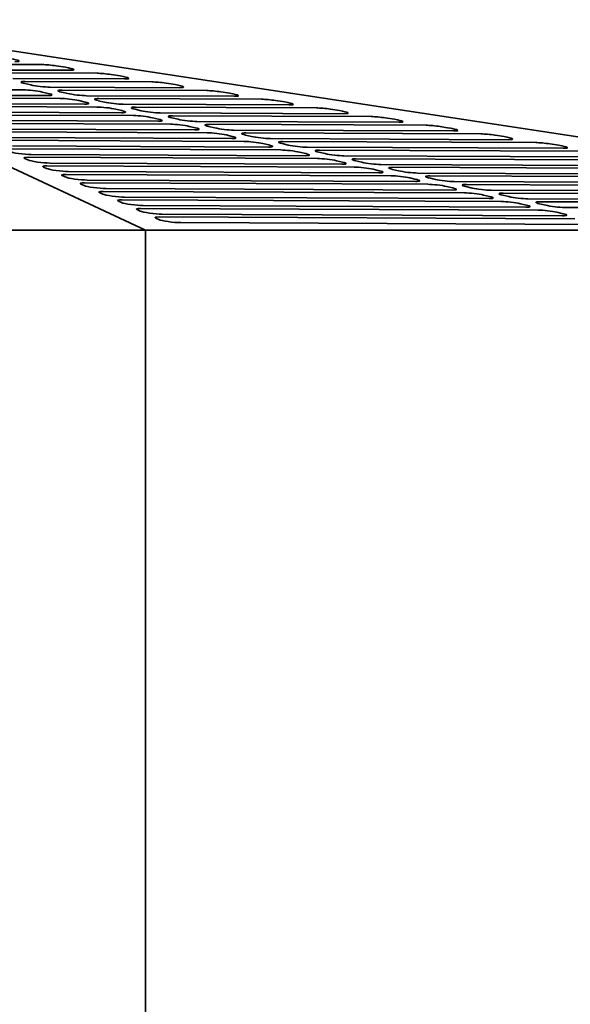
# Model space of a CAD drawing. Header units: millimetres. Extents: x 231 to 1028, y 220 to 672.
# Tile 10 of 11: x 767 to 890, y 446 to 666. Entities that reach past the tile are written whole.
import ezdxf

# ---------------------------------------------------------------- set-up
doc = ezdxf.new("R2010")
doc.units = ezdxf.units.MM
doc.header["$LTSCALE"] = 3
doc.layers.add('Krawędzie widoczne(ISO)', color=7, linetype='Continuous', lineweight=35, true_color=0x262659)

msp = doc.modelspace()

# ---------------------------------------------------------------- linework, layer by layer
at = {"layer": 'Krawędzie widoczne(ISO)'}
for p, q in [((795.06, 618.5), (694.02, 665.5)), ((719.45, 665.5), (1028.5, 618.5)), ((751.77, 655.55), (771.99, 655.47)), ((778.14, 654.19), (757.24, 654.27)), ((759.98, 653.63), (784.24, 653.53)), ((775.13, 655.18), (777.17, 654.86)), ((790.38, 652.25), (765.45, 652.35)), ((769.45, 650.92), (768.08, 651.24)), ((768.19, 651.71), (796.48, 651.59)), ((787.38, 653.25), (789.42, 652.92)), ((799.63, 651.31), (801.67, 650.99)), ((735.43, 649.97), (767.76, 649.83)), ((771.98, 649.34), (773.34, 649.02)), ((802.63, 650.31), (773.67, 650.43)), ((777.67, 649), (776.3, 649.32)), ((776.4, 649.79), (808.73, 649.66)), ((811.88, 649.37), (813.92, 649.05)), ((739.61, 648.07), (775.98, 647.91)), ((773.24, 648.55), (740.24, 648.69)), ((780.19, 647.42), (781.56, 647.1)), ((814.88, 648.38), (781.88, 648.52)), ((785.88, 647.08), (784.51, 647.4)), ((784.62, 647.88), (820.98, 647.72)), ((824.12, 647.44), (826.17, 647.11)), ((743.79, 646.16), (784.19, 645.99)), ((781.45, 646.63), (744.41, 646.79)), ((789.66, 644.71), (748.59, 644.89)), ((788.4, 645.5), (789.77, 645.18)), ((827.13, 646.44), (790.09, 646.6)), ((794.09, 645.17), (792.72, 645.48)), ((792.83, 645.96), (833.23, 645.79)), ((839.38, 644.5), (798.31, 644.68)), ((836.37, 645.5), (838.41, 645.18)), ((747.97, 644.26), (792.4, 644.07)), ((797.88, 642.79), (752.77, 642.98)), ((796.62, 643.58), (797.98, 643.26)), ((802.31, 643.25), (800.94, 643.57)), ((801.04, 644.04), (845.48, 643.85)), ((851.63, 642.57), (806.52, 642.76)), ((848.62, 643.56), (850.66, 643.24)), ((752.15, 642.36), (800.61, 642.15)), ((756.32, 640.46), (808.83, 640.23)), ((806.09, 640.87), (756.95, 641.08)), ((804.83, 641.66), (806.2, 641.34)), ((810.52, 641.33), (809.15, 641.65)), ((809.26, 642.12), (857.73, 641.91)), ((863.87, 640.63), (814.73, 640.84)), ((860.87, 641.63), (862.91, 641.3)), ((760.5, 638.55), (817.04, 638.31)), ((814.3, 638.95), (761.13, 639.18)), ((813.04, 639.74), (814.41, 639.42)), ((818.73, 639.41), (817.36, 639.73)), ((817.47, 640.2), (869.97, 639.98)), ((876.12, 638.69), (822.95, 638.92)), ((825.68, 638.28), (882.22, 638.04)), ((873.12, 639.69), (875.16, 639.37)), ((764.68, 636.65), (825.25, 636.39)), ((822.52, 637.03), (765.31, 637.28)), ((821.26, 637.82), (822.62, 637.51)), ((826.95, 637.49), (825.58, 637.81)), ((829.47, 635.91), (830.84, 635.59)), ((888.37, 636.76), (831.16, 637)), ((835.16, 635.57), (833.79, 635.89)), ((833.9, 636.36), (894.47, 636.1)), ((885.36, 637.75), (887.41, 637.43)), ((768.78, 634.16), (768.09, 634.48)), ((768.86, 634.75), (833.47, 634.47)), ((830.73, 635.11), (769.48, 635.37)), ((837.68, 633.99), (839.05, 633.67)), ((900.62, 634.82), (839.37, 635.08)), ((843.37, 633.65), (842, 633.97)), ((842.11, 634.44), (906.72, 634.17)), ((772.96, 632.26), (772.26, 632.58)), ((773.04, 632.85), (841.68, 632.56)), ((838.94, 633.2), (773.66, 633.47)), ((847.16, 631.28), (777.84, 631.57)), ((845.9, 632.07), (847.26, 631.75)), ((912.87, 632.88), (847.59, 633.16)), ((851.59, 631.73), (850.22, 632.05)), ((850.32, 632.52), (918.97, 632.23)), ((777.14, 630.36), (776.44, 630.67)), ((777.22, 630.94), (849.89, 630.64)), ((855.37, 629.36), (782.02, 629.67)), ((854.11, 630.15), (855.48, 629.83)), ((925.11, 630.95), (855.8, 631.24)), ((859.8, 629.81), (858.43, 630.13)), ((858.54, 630.6), (931.22, 630.29)), ((937.36, 629.01), (864.01, 629.32)), ((781.32, 628.45), (780.62, 628.77)), ((781.39, 629.04), (858.11, 628.72)), ((785.57, 627.14), (866.32, 626.8)), ((863.58, 627.44), (786.2, 627.76)), ((862.32, 628.23), (863.69, 627.91)), ((868.01, 627.89), (866.64, 628.21)), ((866.75, 628.68), (943.46, 628.36)), ((949.61, 627.07), (872.23, 627.4)), ((785.5, 626.55), (784.8, 626.87)), ((789.67, 624.65), (788.98, 624.97)), ((789.75, 625.24), (874.53, 624.88)), ((871.8, 625.52), (790.38, 625.86)), ((870.53, 626.31), (871.9, 625.99)), ((876.23, 625.97), (874.86, 626.29)), ((874.96, 626.76), (955.71, 626.42)), ((961.86, 625.14), (880.44, 625.48)), ((883.18, 624.84), (967.96, 624.48)), ((793.85, 622.75), (793.16, 623.06)), ((793.93, 623.33), (882.75, 622.96)), ((880.01, 623.6), (794.55, 623.96)), ((878.75, 624.39), (880.12, 624.07)), ((884.44, 624.05), (883.07, 624.37)), ((974.11, 623.2), (888.65, 623.56)), ((798.03, 620.84), (797.33, 621.16)), ((798.11, 621.43), (890.96, 621.04)), ((888.22, 621.68), (798.73, 622.06)), ((886.96, 622.47), (888.33, 622.15)), ((795.06, 618.5), (464.94, 618.5)), ((795.06, 618.5), (795.06, 343)), ((1028.5, 618.5), (795.06, 618.5)), ((896.44, 619.76), (802.91, 620.15))]:
    msp.add_line(p, q, dxfattribs=at)
for centre, major_axis, start_param, end_param in [((763.83, 656.6), (2.98, -0.34), 5.485266, 7.492844), ((774.04, 654.99), (2.98, -0.34), 1.209659, 2.343674), ((776.08, 654.67), (2.98, -0.34), 5.485266, 7.492844), ((786.29, 653.05), (2.98, -0.34), 1.209659, 2.343674), ((770.24, 651.23), (-2.98, 0.34), 5.485266, 7.056063), ((788.33, 652.73), (2.98, -0.34), 5.485266, 7.492844), ((798.54, 651.12), (2.98, -0.34), 1.209659, 2.343674), ((769.82, 649.35), (2.98, -0.34), 0.772877, 2.343674), ((771.61, 650.91), (-2.98, 0.34), 0.772877, 2.343674), ((771.18, 649.03), (2.98, -0.34), 5.485266, 7.056063), ((778.46, 649.31), (-2.98, 0.34), 5.485266, 7.056063), ((779.83, 649), (-2.98, 0.34), 0.772877, 2.343674), ((800.58, 650.79), (2.98, -0.34), 5.485266, 7.492844), ((810.79, 649.18), (2.98, -0.34), 1.209659, 2.343674), ((812.83, 648.86), (2.98, -0.34), 5.485266, 7.492844), ((778.03, 647.43), (2.98, -0.34), 0.772877, 2.343674), ((779.4, 647.11), (2.98, -0.34), 5.485266, 7.056063), ((786.67, 647.4), (-2.98, 0.34), 5.485266, 7.056063), ((788.04, 647.08), (-2.98, 0.34), 0.772877, 2.343674), ((823.03, 647.24), (2.98, -0.34), 1.209659, 2.343674), ((825.08, 646.92), (2.98, -0.34), 5.485266, 7.492844), ((786.24, 645.51), (2.98, -0.34), 0.772877, 2.343674), ((787.61, 645.19), (2.98, -0.34), 5.485266, 7.056063), ((794.88, 645.48), (-2.98, 0.34), 5.485266, 7.056063), ((796.25, 645.16), (-2.98, 0.34), 0.772877, 2.343674), ((835.28, 645.31), (2.98, -0.34), 1.209659, 2.343674), ((837.32, 644.98), (2.98, -0.34), 5.485266, 7.492844), ((794.45, 643.59), (2.98, -0.34), 0.772877, 2.343674), ((795.82, 643.27), (2.98, -0.34), 5.485266, 7.056063), ((803.1, 643.56), (-2.98, 0.34), 5.485266, 7.056063), ((804.47, 643.24), (-2.98, 0.34), 0.772877, 2.343674), ((847.53, 643.37), (2.98, -0.34), 1.209659, 2.343674), ((849.57, 643.05), (2.98, -0.34), 5.485266, 7.492844), ((802.67, 641.67), (2.98, -0.34), 0.772877, 2.343674), ((804.04, 641.35), (2.98, -0.34), 5.485266, 7.056063), ((811.31, 641.64), (-2.98, 0.34), 5.485266, 7.056063), ((810.88, 639.75), (2.98, -0.34), 0.772877, 2.343674), ((812.68, 641.32), (-2.98, 0.34), 0.772877, 2.343674), ((859.78, 641.43), (2.98, -0.34), 1.209659, 2.343674), ((861.82, 641.11), (2.98, -0.34), 5.485266, 7.492844), ((812.25, 639.43), (2.98, -0.34), 5.485266, 7.056063), ((819.52, 639.72), (-2.98, 0.34), 5.485266, 7.056063), ((819.09, 637.83), (2.98, -0.34), 0.772877, 2.343674), ((820.89, 639.4), (-2.98, 0.34), 0.772877, 2.343674), ((827.74, 637.8), (-2.98, 0.34), 5.485266, 7.056063), ((872.03, 639.5), (2.98, -0.34), 1.209659, 2.343674), ((874.07, 639.17), (2.98, -0.34), 5.485266, 7.492844), ((884.28, 637.56), (2.98, -0.34), 1.209659, 2.343674), ((767.43, 635.85), (-2.98, 0.34), 0.336096, 2.343674), ((820.46, 637.51), (2.98, -0.34), 5.485266, 7.056063), ((827.31, 635.91), (2.98, -0.34), 0.772877, 2.343674), ((829.11, 637.48), (-2.98, 0.34), 0.772877, 2.343674), ((835.95, 635.88), (-2.98, 0.34), 5.485266, 7.056063), ((886.32, 637.24), (2.98, -0.34), 5.485266, 7.492844), ((770.91, 634.27), (-2.98, 0.34), 5.485266, 6.619281), ((771.61, 633.95), (-2.98, 0.34), 0.336096, 2.343674), ((828.68, 635.59), (2.98, -0.34), 5.485266, 7.056063), ((835.52, 634), (2.98, -0.34), 0.772877, 2.343674), ((837.32, 635.56), (-2.98, 0.34), 0.772877, 2.343674), ((836.89, 633.68), (2.98, -0.34), 5.485266, 7.056063), ((844.16, 633.96), (-2.98, 0.34), 5.485266, 7.056063), ((845.53, 633.64), (-2.98, 0.34), 0.772877, 2.343674), ((775.09, 632.37), (-2.98, 0.34), 5.485266, 6.619281), ((775.79, 632.05), (-2.98, 0.34), 0.336096, 2.343674), ((843.73, 632.08), (2.98, -0.34), 0.772877, 2.343674), ((845.1, 631.76), (2.98, -0.34), 5.485266, 7.056063), ((852.38, 632.04), (-2.98, 0.34), 5.485266, 7.056063), ((853.75, 631.72), (-2.98, 0.34), 0.772877, 2.343674), ((779.27, 630.46), (-2.98, 0.34), 5.485266, 6.619281), ((779.97, 630.15), (-2.98, 0.34), 0.336096, 2.343674), ((851.95, 630.16), (2.98, -0.34), 0.772877, 2.343674), ((853.32, 629.84), (2.98, -0.34), 5.485266, 7.056063), ((860.59, 630.12), (-2.98, 0.34), 5.485266, 7.056063), ((861.96, 629.8), (-2.98, 0.34), 0.772877, 2.343674), ((783.45, 628.56), (-2.98, 0.34), 5.485266, 6.619281), ((784.14, 628.24), (-2.98, 0.34), 0.336096, 2.343674), ((787.63, 626.66), (-2.98, 0.34), 5.485266, 6.619281), ((860.16, 628.24), (2.98, -0.34), 0.772877, 2.343674), ((861.53, 627.92), (2.98, -0.34), 5.485266, 7.056063), ((868.8, 628.2), (-2.98, 0.34), 5.485266, 7.056063), ((870.17, 627.88), (-2.98, 0.34), 0.772877, 2.343674), ((788.32, 626.34), (-2.98, 0.34), 0.336096, 2.343674), ((791.8, 624.76), (-2.98, 0.34), 5.485266, 6.619281), ((868.37, 626.32), (2.98, -0.34), 0.772877, 2.343674), ((869.74, 626), (2.98, -0.34), 5.485266, 7.056063), ((877.02, 626.28), (-2.98, 0.34), 5.485266, 7.056063), ((876.59, 624.4), (2.98, -0.34), 0.772877, 2.343674), ((878.39, 625.96), (-2.98, 0.34), 0.772877, 2.343674), ((885.23, 624.36), (-2.98, 0.34), 5.485266, 7.056063), ((792.5, 624.44), (-2.98, 0.34), 0.336096, 2.343674), ((795.98, 622.85), (-2.98, 0.34), 5.485266, 6.619281), ((796.68, 622.54), (-2.98, 0.34), 0.336096, 2.343674), ((877.96, 624.08), (2.98, -0.34), 5.485266, 7.056063), ((884.8, 622.48), (2.98, -0.34), 0.772877, 2.343674), ((886.6, 624.04), (-2.98, 0.34), 0.772877, 2.343674), ((800.16, 620.95), (-2.98, 0.34), 5.485266, 6.619281), ((800.86, 620.63), (-2.98, 0.34), 0.336096, 2.343674), ((886.17, 622.16), (2.98, -0.34), 5.485266, 7.056063)]:
    msp.add_ellipse(centre, major_axis=major_axis, ratio=0.113131, start_param=start_param, end_param=end_param, dxfattribs=at)

doc.saveas('drawing.dxf')
